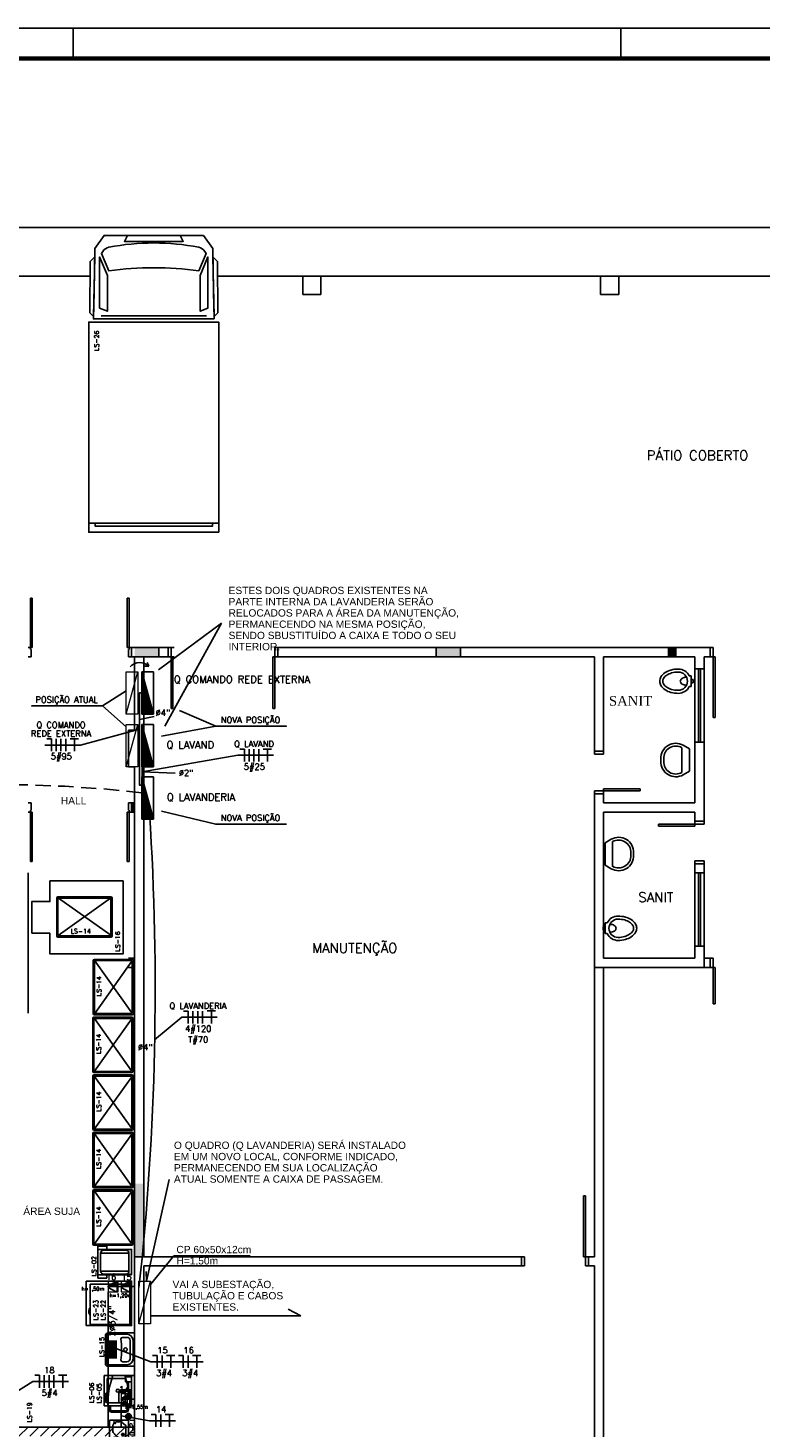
# Model space of a CAD drawing. Extents: x -21.9 to 51.8, y -25 to 17.
# Tile 50 of 53: x 15.1 to 27.1, y -6 to 17. Entities that reach past the tile are written whole.
import ezdxf
from ezdxf.enums import TextEntityAlignment as Align

# ---------------------------------------------------------------- set-up
doc = ezdxf.new("R2010")
doc.units = 0
doc.header["$MEASUREMENT"] = 0
doc.linetypes.add('HIDDEN', pattern=[0.375, 0.25, -0.125])
for name, color, linetype in [('CIRCUITOS', 2, 'Continuous'), ('ELETROCALHA', 150, 'Continuous'), ('ILUMINACAO', 1, 'Continuous'), ('LINHA', 40, 'Continuous'), ('PAREDES', 8, 'Continuous'), ('PRANCHA', 8, 'Continuous'), ('QUADRO_DE_CIRCUITOS', 1, 'Continuous'), ('QUADROS DE CARGA', 7, 'Continuous'), ('TOMADAS_ENERGIA', 1, 'Continuous'), ('TUB_ELETRICA', 5, 'Continuous'), ('TXT-AMB', 4, 'Continuous')]:
    doc.layers.add(name, color=color, linetype=linetype)
doc.styles.add('20--4-0', font='romans.shx', dxfattribs={"height": 0.08})
doc.styles.add('50-30', font='romans.shx', dxfattribs={"height": 0.16})
doc.styles.add('ARIAL', font='arial.ttf')
doc.styles.add('ROMANS', font='romans')
doc.styles.add('Texto Ambiente 1-50', font='arial.ttf', dxfattribs={"height": 0.12})

# ---------------------------------------------------------------- blocks, each defined once
blk = doc.blocks.new('1-50 A0 FGR')
at = {"layer": 'PRANCHA'}
for p, q in [((3692.67, 59.449), (3632.52, 59.449)), ((3656.704, 58.949), (3656.704, 59.449)), ((3665.695, 58.949), (3665.695, 59.449))]:
    blk.add_line(p, q, dxfattribs=at)
at = {"layer": 'PRANCHA', "const_width": 0.075}
blk.add_lwpolyline([(3633.77, 58.949), (3633.77, 17.949), (3692.17, 17.949), (3692.17, 58.949), (3633.77, 58.949)], dxfattribs=at)
blk = doc.blocks.new('PORTA 1.60X2.10 DUPLA')
at = {"layer": 'PAREDES'}
for p, q in [((-103.693, 43.276), (-103.643, 43.276)), ((-103.643, 43.276), (-103.643, 43.156)), ((-102.043, 43.276), (-102.043, 43.156)), ((-101.993, 43.276), (-102.043, 43.276)), ((-103.653, 43.126), (-103.693, 43.126)), ((-103.643, 43.156), (-103.653, 43.156)), ((-103.653, 43.156), (-103.653, 43.126)), ((-103.623, 43.126), (-103.653, 43.126)), ((-103.653, 43.126), (-103.653, 42.316)), ((-103.623, 42.316), (-103.623, 43.126)), ((-102.033, 43.126), (-102.063, 43.126)), ((-102.063, 43.126), (-102.063, 42.316)), ((-102.043, 43.156), (-102.033, 43.156)), ((-102.033, 43.156), (-102.033, 43.126)), ((-102.033, 42.316), (-102.033, 43.126)), ((-102.033, 43.126), (-101.993, 43.126)), ((-103.653, 42.316), (-103.623, 42.316)), ((-102.063, 42.316), (-102.033, 42.316))]:
    blk.add_line(p, q, dxfattribs=at)
blk = doc.blocks.new('LS-16')
for p, q in [((-150.99, 51.996), (-150.99, 51.996)), ((-152.078, 51.785), (-152.078, 51.165)), ((-151.188, 51.805), (-152.058, 51.805)), ((-152.058, 51.765), (-152.058, 51.185)), ((-151.198, 51.783), (-152.053, 51.172)), ((-151.192, 51.174), (-152.047, 51.783)), ((-151.208, 51.785), (-152.038, 51.785)), ((-151.188, 51.185), (-151.188, 51.765)), ((-151.168, 51.165), (-151.168, 51.785)), ((-152.058, 51.145), (-151.188, 51.145)), ((-152.038, 51.165), (-151.208, 51.165))]:
    blk.add_line(p, q)
blk.add_lwpolyline([(-152.489, 51.207), (-152.489, 51.727), (-152.19, 51.727), (-152.19, 52.067), (-150.99, 52.067), (-150.99, 50.867), (-152.19, 50.867), (-152.19, 51.207), (-152.489, 51.207)])
for centre, start, end in [((-152.058, 51.785), 90, 180), ((-152.038, 51.765), 90, 180), ((-151.208, 51.765), 0, 90), ((-151.188, 51.785), 0, 90), ((-152.058, 51.165), 180, 270), ((-152.038, 51.185), 180, 270), ((-151.208, 51.185), 270, 0), ((-151.188, 51.165), 270, 0)]:
    blk.add_arc(centre, 0.02, start, end)
at = {"style": '20--4-0'}
blk.add_text('LS-14', height=0.075, dxfattribs=at).set_placement((-151.85, 51.205))
at = {"style": '20--4-0', "text_generation_flag": 6}
blk.add_text('LS-16', height=0.075, rotation=270, dxfattribs=at).set_placement((-151.04, 50.907))
blk = doc.blocks.new('LS-14')
for p, q in [((-152.192, 49.622), (-152.192, 48.752)), ((-151.552, 49.642), (-152.172, 49.642)), ((-152.172, 49.602), (-152.172, 48.772)), ((-151.555, 48.762), (-152.165, 49.617)), ((-152.164, 48.756), (-151.554, 49.611)), ((-151.572, 49.622), (-152.152, 49.622)), ((-151.552, 48.772), (-151.552, 49.602)), ((-151.532, 48.752), (-151.532, 49.622)), ((-152.172, 48.732), (-151.552, 48.732)), ((-152.152, 48.752), (-151.572, 48.752))]:
    blk.add_line(p, q)
for centre, start, end in [((-152.172, 49.622), 90, 180), ((-152.152, 49.602), 90, 180), ((-151.572, 49.602), 0, 90), ((-151.552, 49.622), 0, 90), ((-152.172, 48.752), 180, 270), ((-152.152, 48.772), 180, 270), ((-151.572, 48.772), 270, 0), ((-151.552, 48.752), 270, 0)]:
    blk.add_arc(centre, 0.02, start, end)
at = {"style": '20--4-0'}
blk.add_text('LS-14', height=0.075, rotation=90, dxfattribs=at).set_placement((-152.058, 49.038))
blk = doc.blocks.new('LS-02')
for p, q in [((-153.943, 52.64), (-153.943, 52.59)), ((-153.798, 52.64), (-153.943, 52.64)), ((-153.798, 52.59), (-153.798, 52.64)), ((-153.9, 52.232), (-153.9, 52.527)), ((-153.9, 52.527), (-153.432, 52.527)), ((-153.85, 52.577), (-153.482, 52.577)), ((-153.432, 52.232), (-153.432, 52.527)), ((-153.9, 52.232), (-153.432, 52.232)), ((-153.85, 52.182), (-153.482, 52.182)), ((-153.943, 52.119), (-153.943, 52.17)), ((-153.798, 52.119), (-153.943, 52.119)), ((-153.798, 52.17), (-153.798, 52.119))]:
    blk.add_line(p, q)
blk.add_lwpolyline([(-153.39, 52.17), (-153.943, 52.17), (-153.943, 52.59), (-153.39, 52.59)], close=True)
for centre, start, end in [((-153.85, 52.527), 90, 180), ((-153.482, 52.527), 0, 90), ((-153.85, 52.232), 180, 270), ((-153.482, 52.232), 270, 0)]:
    blk.add_arc(centre, 0.05, start, end)
at = {"style": '20--4-0'}
blk.add_text('LS-02', height=0.075, rotation=90, dxfattribs=at).set_placement((-153.969, 52.147))
blk = doc.blocks.new('LS-05 06')
for p, q in [((-156.706, 51.083), (-156.706, 50.583)), ((-156.706, 51.083), (-156.206, 51.083)), ((-156.656, 51.033), (-156.356, 51.033)), ((-156.656, 51.033), (-156.656, 50.633)), ((-156.55, 51.083), (-156.382, 51.083)), ((-156.356, 51.063), (-156.356, 50.977)), ((-156.356, 51.063), (-156.256, 51.063)), ((-156.256, 51.083), (-156.256, 50.583)), ((-156.206, 51.083), (-156.206, 50.583)), ((-156.463, 50.802), (-156.36, 50.802)), ((-156.463, 50.637), (-156.463, 50.802)), ((-156.256, 50.848), (-156.425, 50.848)), ((-156.256, 50.818), (-156.425, 50.818)), ((-156.36, 50.802), (-156.36, 50.637)), ((-156.356, 50.977), (-156.256, 50.977)), ((-156.306, 50.977), (-156.306, 50.848)), ((-156.306, 50.818), (-156.306, 50.717)), ((-156.706, 50.583), (-156.206, 50.583)), ((-156.646, 50.795), (-156.676, 50.795)), ((-156.676, 50.795), (-156.676, 50.638)), ((-156.646, 50.638), (-156.676, 50.638)), ((-156.656, 50.633), (-156.328, 50.633)), ((-156.646, 50.795), (-156.646, 50.638)), ((-156.626, 50.583), (-156.306, 50.583)), ((-156.623, 50.583), (-156.623, 50.523)), ((-156.603, 50.583), (-156.603, 50.523)), ((-156.36, 50.637), (-156.463, 50.637)), ((-156.328, 50.717), (-156.256, 50.717)), ((-156.328, 50.603), (-156.328, 50.717)), ((-156.328, 50.603), (-156.256, 50.603)), ((-156.328, 50.583), (-156.328, 50.523)), ((-156.308, 50.583), (-156.308, 50.523)), ((-156.286, 50.795), (-156.256, 50.795)), ((-156.286, 50.795), (-156.286, 50.638)), ((-156.286, 50.638), (-156.256, 50.638)), ((-156.256, 50.795), (-156.256, 50.638)), ((-156.583, 50.503), (-156.348, 50.503)), ((-156.583, 50.483), (-156.348, 50.483))]:
    blk.add_line(p, q)
blk.add_circle((-156.481, 50.833), 0.0256)
for centre, radius, start, end in [((-155.225, 50.606), 1.421, 161.1477, 180.1263), ((-156.55, 51.063), 0.02, 90, 173.7253), ((-156.382, 51.063), 0.02, 6.2747, 90), ((-157.706, 50.606), 1.421, 359.8737, 18.8523), ((-156.425, 50.833), 0.015, 90, 270), ((-156.626, 50.603), 0.02, 180.1103, 270), ((-156.306, 50.603), 0.02, 270, 359.8897), ((-156.583, 50.523), 0.04, 180, 270), ((-156.583, 50.523), 0.02, 180, 270), ((-156.348, 50.523), 0.02, 270, 360), ((-156.348, 50.523), 0.04, 270, 360)]:
    blk.add_arc(centre, radius, start, end)
at = {"style": '20--4-0', "text_generation_flag": 6}
for s, p in [('LS-06', (-156.874, 50.634)), ('LS-05', (-156.749, 50.626))]:
    blk.add_text(s, height=0.075, rotation=270, dxfattribs=at).set_placement(p)
blk = doc.blocks.new('LS-22 23')
for p, q in [((-151.962, 49.184, 0.09), (-151.962, 49.185, 0.09)), ((-151.962, 49.185, 0.09), (-151.961, 49.185, 0.09)), ((-151.962, 49.136, 0.09), (-151.962, 49.184, 0.09)), ((-151.962, 49.136, 0.09), (-151.961, 49.135, 0.09)), ((-151.962, 49.136, 0.09), (-151.962, 49.136, 0.09)), ((-151.961, 49.135, 0.09), (-151.962, 49.136, 0.09)), ((-151.962, 49.136, 0.09), (-151.962, 49.136, 0.09)), ((-151.961, 49.185, 0.09), (-151.96, 49.185, -0.706)), ((-151.961, 49.135, 0.09), (-151.96, 49.135, -0.706)), ((-151.915, 49.007, -0.178), (-151.914, 49.006, -0.178)), ((-151.914, 49.006, -0.178), (-151.895, 48.965, -0.09)), ((-151.903, 49.075, -0.178), (-151.911, 49.073)), ((-151.895, 49.075), (-151.903, 49.075, -0.178)), ((-151.897, 48.911, 0.796), (-151.897, 48.912, 0.796)), ((-151.897, 48.912, 0.796), (-151.896, 48.912, 0.796)), ((-151.897, 48.863, 0.796), (-151.897, 48.911, 0.796)), ((-151.897, 48.863, 0.796), (-151.897, 48.862, 0.796)), ((-151.897, 48.862, 0.796), (-151.897, 48.863, 0.796)), ((-151.897, 48.862, 0.796), (-151.896, 48.862, 0.796)), ((-151.896, 48.862, 0.796), (-151.897, 48.862, 0.796)), ((-151.896, 48.912, 0.796), (-151.895, 48.912)), ((-151.896, 48.862, 0.796), (-151.895, 48.862))]:
    blk.add_line(p, q)
for points in [[(-151.96, 49.525), (-151.96, 48.795), (-151.215, 48.795), (-151.215, 49.525)], [(-151.895, 49.475), (-151.895, 48.815), (-151.245, 48.815), (-151.245, 49.475)]]:
    blk.add_lwpolyline(points, close=True)
blk.add_arc((-151.604, 49.025, -0.178), 0.311, 171.1971, 183.439)
at = {"style": '20--4-0', "text_generation_flag": 6}
for s, p in [('LS-23', (-151.762, 48.883)), ('LS-22', (-151.642, 48.883))]:
    blk.add_text(s, height=0.075, rotation=270, dxfattribs=at).set_placement(p)
blk = doc.blocks.new('LS-15')
for p, q in [((-155.881, 49.229), (-156.311, 49.229)), ((-156.006, 49.204), (-156.311, 49.204)), ((-155.881, 48.679), (-155.881, 49.229)), ((-156.361, 49.179), (-156.361, 48.729)), ((-156.336, 49.179), (-156.336, 48.729)), ((-156.301, 48.806), (-156.301, 49.102)), ((-156.281, 48.806), (-156.281, 49.102)), ((-156.261, 48.806), (-156.261, 49.102)), ((-156.241, 48.806), (-156.241, 49.102)), ((-156.221, 48.806), (-156.221, 49.102)), ((-156.201, 48.806), (-156.201, 49.102)), ((-156.181, 48.806), (-156.181, 49.102)), ((-156.006, 49.154), (-156.081, 49.154)), ((-155.956, 48.804), (-155.956, 49.104)), ((-155.906, 48.804), (-155.906, 49.104)), ((-156.006, 48.754), (-156.081, 48.754)), ((-156.006, 48.704), (-156.311, 48.704)), ((-155.881, 48.679), (-156.311, 48.679))]:
    blk.add_line(p, q)
blk.add_circle((-156.031, 48.954), 0.0293)
for centre, radius, start, end in [((-156.311, 49.179), 0.05, 90, 180), ((-156.311, 49.179), 0.025, 90, 180), ((-156.006, 49.104), 0.1, 0, 90), ((-156.081, 49.129), 0.025, 90, 180), ((-157.622, 48.954), 1.526, 353.4151, 6.5849), ((-156.006, 49.104), 0.05, 0, 90), ((-156.081, 48.779), 0.025, 180, 270), ((-156.006, 48.804), 0.05, 270, 0), ((-156.006, 48.804), 0.1, 270, 0), ((-156.311, 48.729), 0.05, 180, 270), ((-156.311, 48.729), 0.025, 180, 270)]:
    blk.add_arc(centre, radius, start, end)
at = {"style": '20--4-0'}
blk.add_text('LS-15', height=0.075, rotation=90, dxfattribs=at).set_placement((-156.38, 48.83))
blk = doc.blocks.new('LS-04')
for p, q in [((-158.796, 59.815), (-158.794, 59.817)), ((-158.796, 59.815), (-158.776, 59.806)), ((-158.794, 59.817), (-158.775, 59.807)), ((-158.786, 59.813), (-158.783, 59.819)), ((-158.778, 59.816), (-158.783, 59.819)), ((-158.782, 59.811), (-158.778, 59.816)), ((-158.775, 59.807), (-158.776, 59.806)), ((-158.557, 59.835), (-158.56, 59.832)), ((-158.54, 59.811), (-158.56, 59.832)), ((-158.535, 59.813), (-158.557, 59.835))]:
    blk.add_line(p, q)
blk.add_lwpolyline([(-158.815, 59.734), (-158.51, 59.734, 0.414214), (-158.505, 59.739), (-158.505, 60.039, 0.414214), (-158.51, 60.044), (-158.815, 60.044, 0.414214), (-158.82, 60.039), (-158.82, 59.739, 0.414214)], format="xyb", close=True)
for points in [[(-158.753, 59.959), (-158.751, 59.962), (-158.761, 59.968), (-158.763, 59.964)], [(-158.751, 59.945), (-158.753, 59.948), (-158.763, 59.942), (-158.761, 59.939)], [(-158.742, 59.967), (-158.738, 59.967), (-158.738, 59.979), (-158.742, 59.979)], [(-158.738, 59.939), (-158.742, 59.939), (-158.742, 59.928), (-158.738, 59.928)], [(-158.729, 59.962), (-158.727, 59.958), (-158.717, 59.964), (-158.719, 59.968)], [(-158.727, 59.948), (-158.729, 59.944), (-158.719, 59.938), (-158.717, 59.942)]]:
    blk.add_lwpolyline(points, close=True)
for centre, radius in [((-158.442, 60.044), 0.05), ((-158.442, 60.044), 0.03), ((-158.442, 60.044), 0.01), ((-158.789, 59.806), 0.00507), ((-158.74, 59.953), 0.0119), ((-158.74, 59.953), 0.00362), ((-158.535, 59.807), 0.00676)]:
    blk.add_circle(centre, radius)
blk.add_spline([(-158.779, 59.996), (-158.693, 60.001), (-158.663, 59.999), (-158.578, 59.988), (-158.562, 59.961), (-158.528, 59.927), (-158.527, 59.896), (-158.529, 59.846), (-158.549, 59.809), (-158.592, 59.787), (-158.616, 59.783), (-158.642, 59.785), (-158.69, 59.786), (-158.736, 59.822), (-158.768, 59.845), (-158.79, 59.897), (-158.792, 59.932), (-158.791, 59.964), (-158.78, 59.993), (-158.779, 59.996)], degree=3)
at = {"style": '20--4-0'}
blk.add_text('LS-04', height=0.075, rotation=180, dxfattribs=at).set_placement((-158.492, 60.141))
blk = doc.blocks.new('LS- 19')
at = {"style": '20--4-0'}
blk.add_text('LS-19', height=0.0745, rotation=90, dxfattribs=at).set_placement((-130.726, 57.306))
blk = doc.blocks.new('ENTORNO')
at = {"layer": 'PAREDES'}
for points in [[(115.109, -4.259), (115.109, -4.409), (115.509, -4.409), (115.509, -4.259)], [(119.059, -4.409), (119.059, -4.259), (118.909, -4.259), (118.909, -4.409)]]:
    blk.add_hatch(color=256, dxfattribs=at).paths.add_polyline_path(points)
for p, q in [((93.359, 2.641), (132.809, 2.641)), ((108.029, 1.841), (109.428, 1.841)), ((111.52, 1.841), (132.759, 1.841)), ((112.919, 1.841), (113.219, 1.841)), ((112.919, 1.841), (112.919, 1.541)), ((113.219, 1.841), (113.219, 1.541)), ((117.809, 1.841), (118.109, 1.841)), ((117.809, 1.841), (117.809, 1.541)), ((118.109, 1.841), (118.109, 1.541)), ((112.919, 1.541), (113.219, 1.541)), ((117.809, 1.541), (118.109, 1.541)), ((109.61, 1.189), (111.338, 1.189)), ((110.709, -4.409), (110.709, -4.259)), ((110.709, -4.259), (110.759, -4.259)), ((110.759, -4.409), (110.759, -4.259)), ((112.459, -4.409), (112.459, -4.259)), ((112.509, -4.259), (112.459, -4.259)), ((112.509, -4.259), (119.609, -4.259)), ((112.509, -4.409), (112.509, -4.259)), ((115.109, -4.409), (115.109, -4.259)), ((115.509, -4.409), (115.509, -4.259)), ((119.609, -4.409), (119.609, -4.259)), ((119.609, -4.259), (119.659, -4.259)), ((119.659, -4.409), (119.659, -4.259)), ((110.709, -4.409), (110.759, -4.409)), ((110.759, -4.409), (110.789, -4.409)), ((110.759, -4.409), (110.759, -5.259)), ((110.789, -4.409), (110.789, -5.259)), ((112.429, -4.41), (112.459, -4.41)), ((112.429, -4.41), (112.429, -5.26)), ((112.509, -4.409), (112.459, -4.409)), ((112.459, -4.41), (112.459, -5.26)), ((112.509, -4.409), (117.709, -4.409)), ((114.527, -4.409), (114.677, -4.409)), ((117.709, -5.959), (117.709, -4.409)), ((117.859, -5.959), (117.859, -4.409)), ((117.859, -4.409), (119.359, -4.409)), ((119.359, -4.609), (119.359, -4.409)), ((119.509, -4.609), (119.509, -4.409)), ((119.509, -4.409), (119.609, -4.409)), ((119.609, -4.409), (119.659, -4.409)), ((119.659, -4.409), (119.659, -5.409)), ((119.659, -4.409), (119.689, -4.409)), ((119.689, -4.409), (119.689, -5.409)), ((119.265, -4.723), (119.295, -4.723)), ((119.295, -4.898), (119.295, -4.723)), ((119.295, -4.785), (119.33, -4.785)), ((119.33, -4.835), (119.33, -4.785)), ((119.359, -4.609), (119.359, -5.809)), ((119.359, -4.609), (119.509, -4.609)), ((119.419, -4.609), (119.419, -5.809)), ((119.449, -4.609), (119.449, -5.809)), ((119.509, -4.609), (119.509, -5.809)), ((119.265, -4.898), (119.295, -4.898)), ((119.295, -4.835), (119.33, -4.835)), ((110.759, -5.259), (110.789, -5.259)), ((112.429, -5.26), (112.459, -5.26)), ((119.659, -5.409), (119.689, -5.409)), ((117.709, -5.959), (117.709, -6.009)), ((117.709, -5.959), (117.859, -5.959)), ((117.859, -5.959), (117.859, -6.009)), ((119.144, -5.902), (119.144, -6.307)), ((119.268, -5.92), (119.167, -5.862)), ((119.268, -5.92), (119.268, -6.289)), ((119.359, -5.809), (119.509, -5.809)), ((119.359, -6.809), (119.359, -5.809)), ((119.509, -7.109), (119.509, -5.809)), ((117.859, -6.009), (117.709, -6.009)), ((118.8, -6.085), (118.8, -6.124)), ((118.846, -6.085), (118.846, -6.124)), ((119.268, -6.289), (119.167, -6.347)), ((117.709, -6.659), (117.709, -6.609)), ((117.859, -6.609), (117.709, -6.609)), ((117.709, -14.259), (117.709, -6.659)), ((117.709, -6.659), (117.859, -6.659)), ((117.859, -6.579), (118.459, -6.579)), ((117.859, -6.609), (117.859, -6.579)), ((117.859, -6.579), (117.859, -6.579)), ((117.859, -6.609), (118.459, -6.609)), ((117.859, -6.659), (117.859, -6.609)), ((117.859, -6.809), (117.859, -6.659)), ((118.459, -6.609), (118.459, -6.579)), ((117.859, -6.809), (119.359, -6.809)), ((118.909, -6.809), (119.359, -6.809)), ((117.859, -9.359), (117.859, -6.959)), ((117.859, -6.959), (119.359, -6.959)), ((119.359, -7.109), (119.359, -6.959)), ((119.359, -7.109), (119.509, -7.109)), ((119.359, -7.109), (119.359, -7.159)), ((119.509, -7.109), (119.509, -7.159)), ((118.759, -7.159), (118.759, -7.189)), ((119.359, -7.159), (118.759, -7.159)), ((119.359, -7.189), (118.759, -7.189)), ((119.359, -7.159), (119.509, -7.159)), ((119.359, -7.159), (119.359, -7.189)), ((119.359, -7.189), (119.359, -7.189)), ((117.883, -7.463), (117.984, -7.405)), ((117.883, -7.831), (117.883, -7.463)), ((118.007, -7.85), (118.007, -7.444)), ((118.304, -7.666), (118.304, -7.628)), ((118.35, -7.666), (118.35, -7.628)), ((119.359, -7.759), (119.509, -7.759)), ((119.359, -7.809), (119.359, -7.759)), ((119.359, -7.809), (119.509, -7.809)), ((119.359, -7.959), (119.359, -7.809)), ((119.509, -7.809), (119.509, -7.759)), ((119.509, -7.959), (119.509, -7.809)), ((117.883, -7.831), (117.984, -7.889)), ((119.359, -9.159), (119.359, -7.959)), ((119.359, -7.959), (119.509, -7.959)), ((119.419, -9.159), (119.419, -7.959)), ((119.449, -7.959), (119.449, -9.159)), ((119.509, -7.959), (119.509, -9.159)), ((117.887, -8.842), (117.852, -8.842)), ((117.852, -8.842), (117.852, -8.892)), ((117.887, -8.892), (117.852, -8.892)), ((117.887, -8.78), (117.887, -8.954)), ((117.917, -8.78), (117.887, -8.78)), ((117.917, -8.954), (117.887, -8.954)), ((119.359, -9.159), (119.509, -9.159)), ((119.359, -9.359), (119.359, -9.159)), ((119.509, -9.509), (119.509, -9.159)), ((117.859, -9.359), (119.359, -9.359)), ((119.509, -9.359), (119.609, -9.359)), ((119.609, -9.509), (119.609, -9.359)), ((119.609, -9.359), (119.659, -9.359)), ((119.659, -9.509), (119.659, -9.359)), ((117.709, -9.509), (119.609, -9.509)), ((117.859, -23.259), (117.859, -9.509)), ((119.609, -9.509), (119.659, -9.509)), ((119.659, -9.509), (119.689, -9.509)), ((119.659, -9.509), (119.659, -10.109)), ((119.689, -9.509), (119.689, -10.109)), ((119.659, -10.109), (119.689, -10.109)), ((117.529, -14.259), (117.529, -13.26)), ((117.529, -13.26), (117.559, -13.26)), ((117.559, -14.259), (117.559, -13.26)), ((110.159, -14.259), (116.509, -14.259)), ((110.309, -14.409), (116.509, -14.409)), ((116.509, -14.409), (116.509, -14.259)), ((116.559, -14.259), (116.509, -14.259)), ((116.559, -14.409), (116.509, -14.409)), ((116.559, -14.409), (116.559, -14.259)), ((117.609, -14.259), (117.529, -14.259)), ((117.559, -14.409), (117.559, -14.259)), ((117.609, -14.409), (117.559, -14.409)), ((117.609, -14.259), (117.709, -14.259)), ((117.609, -14.259), (117.709, -14.259)), ((117.609, -14.409), (117.609, -14.259)), ((117.609, -14.409), (117.709, -14.409)), ((117.709, -23.259), (117.709, -14.409))]:
    blk.add_line(p, q, dxfattribs=at)
for points in [[(111.465, 1.138), (111.455, 1.585), (111.441, 2.292), (111.441, 2.296), (111.289, 2.51), (110.906, 2.51), (110.957, 2.41), (109.991, 2.41), (110.042, 2.51), (109.659, 2.51), (109.507, 2.296), (109.507, 2.292), (109.493, 1.585), (109.483, 1.138)], [(110.957, 2.41), (110.906, 2.51), (110.474, 2.51), (110.042, 2.51), (109.991, 2.41)], [(109.424, 1.236), (109.43, 2.081), (109.504, 2.155), (109.484, 1.176)], [(109.712, 1.265), (109.712, 1.851), (109.585, 2.156), (109.585, 1.316)], [(109.585, 2.156), (109.712, 1.851), (109.712, 1.265), (109.585, 1.316)], [(111.363, 1.316), (111.363, 2.156), (111.236, 1.851), (111.236, 1.265)], [(111.363, 2.156), (111.363, 1.316), (111.236, 1.265), (111.236, 1.851)], [(111.524, 1.236), (111.518, 2.081), (111.444, 2.155), (111.464, 1.176)], [(111.541, -2.213), (111.541, 1.087), (109.407, 1.087), (109.407, -2.213)], [(111.541, -2.365), (111.541, -2.213), (111.49, -2.213), (111.439, -2.213), (111.439, -2.263), (109.509, -2.263), (109.509, -2.213), (109.458, -2.213), (109.407, -2.213), (109.407, -2.365)]]:
    blk.add_lwpolyline(points, close=True, dxfattribs=at)
for points in [[(111.211, 1.927), (111.333, 2.213), (111.312, 2.247, 0.206787), (111.212, 2.315, 0.094486), (109.736, 2.315, 0.206787), (109.636, 2.247), (109.615, 2.213), (109.737, 1.927, -0.068966)], [(109.736, 2.315, -0.094486), (111.212, 2.315, -0.206787), (111.312, 2.247), (111.333, 2.213), (111.211, 1.927, 0.068966), (109.737, 1.927), (109.615, 2.213), (109.636, 2.247, -0.206787)]]:
    blk.add_lwpolyline(points, format="xyb", close=True, dxfattribs=at)
for points in [[(119.085, -4.61, 0.066402), (118.963, -4.627, 0.078959), (118.869, -4.669, 0.107161), (118.8, -4.739, 0.141785), (118.78, -4.81, 0.141785), (118.8, -4.882, 0.107161), (118.869, -4.952, 0.078959), (118.963, -4.994, 0.066402), (119.085, -5.01, 0.066402)], [(119.085, -4.66, 0.066402), (118.976, -4.675, 0.078959), (118.896, -4.711, 0.107161), (118.843, -4.765, 0.141785), (118.83, -4.81, 0.141785), (118.843, -4.855, 0.107161), (118.896, -4.91, 0.078959), (118.976, -4.946, 0.066402), (119.085, -4.96, 0.066402)], [(119.22, -4.745, 0.064559), (119.179, -4.75, 0.077436), (119.147, -4.764, 0.107172), (119.124, -4.787, 0.145191), (119.117, -4.81, 0.145191), (119.124, -4.834, 0.107172), (119.147, -4.857, 0.077436), (119.179, -4.871, 0.064559), (119.22, -4.876, 0.064559)], [(118.097, -9.067, 0.066402), (118.218, -9.05, 0.078959), (118.312, -9.008, 0.107161), (118.381, -8.938, 0.141785), (118.402, -8.867, 0.141785), (118.381, -8.795, 0.107161), (118.312, -8.725, 0.078959), (118.218, -8.683, 0.066402), (118.097, -8.667, 0.066402)], [(118.097, -9.017, 0.066402), (118.205, -9.002, 0.078959), (118.285, -8.966, 0.107161), (118.339, -8.912, 0.141785), (118.352, -8.867, 0.141785), (118.339, -8.822, 0.107161), (118.285, -8.767, 0.078959), (118.205, -8.731, 0.066402), (118.097, -8.717, 0.066402)], [(117.962, -8.932, 0.064559), (118.003, -8.927, 0.077436), (118.034, -8.913, 0.107172), (118.057, -8.89, 0.145191), (118.064, -8.867, 0.145191), (118.057, -8.843, 0.107172), (118.034, -8.82, 0.077436), (118.003, -8.807, 0.064559), (117.962, -8.801, 0.064559)]]:
    blk.add_lwpolyline(points, format="xyb", dxfattribs=at)
for centre, radius, start, end in [((119.085, -4.81), 0.2, 25.8419, 90), ((119.085, -4.81), 0.15, 270, 90), ((119.085, -4.81), 0.2, 270, 334.1581), ((119.044, -6.073), 0.244, 59.7586, 182.8364), ((119.044, -6.073), 0.198, 59.7586, 182.8364), ((119.044, -6.136), 0.244, 177.1636, 300.2414), ((119.044, -6.136), 0.198, 177.1636, 300.2414), ((118.107, -7.616), 0.244, 357.1636, 120.2414), ((118.107, -7.616), 0.198, 357.1636, 120.2414), ((118.107, -7.678), 0.244, 239.7586, 2.8364), ((118.107, -7.678), 0.198, 239.7586, 2.8364), ((118.097, -8.867), 0.2, 90, 154.1581), ((118.097, -8.867), 0.15, 90, 270), ((118.097, -8.867), 0.2, 205.8419, 270)]:
    blk.add_arc(centre, radius, start, end, dxfattribs=at)
at = {"layer": 'PAREDES', "style": '20--4-0', "text_generation_flag": 6}
blk.add_text('LS-26', height=0.075, rotation=270, dxfattribs=at).set_placement((109.573, 0.614))
at = {"layer": 'PAREDES', "style": '50-30'}
for s, p in [('PÁTIO COBERTO', (118.568, -1.182)), ('SANIT', (118.428, -8.437)), ('MANUTENÇÃO', (113.073, -9.27))]:
    blk.add_text(s, height=0.16, dxfattribs=at).set_placement(p)
at = {"layer": 'PAREDES', "insert": (117.946, -5.053), "char_height": 0.16, "attachment_point": 1, "style": '50-30'}
blk.add_mtext('\\fTimes New Roman|b0|i0|c0|p18;SANIT', dxfattribs=at)
blk = doc.blocks.new('Apwr_temed02')
for p, q in [((-1.62, 1.95), (-0.35, 4.14)), ((-1.3, 1.32), (1.28, 1.32)), ((0, 1.32), (0, 4.36)), ((0, 0), (0, 1.32)), ((0.35, 4.14), (1.63, 1.92))]:
    blk.add_line(p, q)
for centre, start, end in [((-1.3, 1.71), 143.1332, 270.777), ((0, 3.97), 26.0479, 153.9521), ((1.3, 1.71), 267.1811, 32.5689)]:
    blk.add_arc(centre, 0.393, start, end)
at = {"linetype": 'Continuous'}
for points in [[(0, 4.36), (1.63, 1.92), (0.21, 4.3)], [(1.63, 1.92), (0, 4.36), (1.69, 1.72)], [(0, 1.32), (1.69, 1.72), (0, 4.36)], [(1.69, 1.72), (0, 1.32), (1.64, 1.52)], [(1.28, 1.32), (1.64, 1.52), (0, 1.32)], [(0.35, 4.14), (0.21, 4.3), (1.63, 1.92)], [(1.64, 1.52), (1.28, 1.32), (1.49, 1.37)]]:
    blk.add_solid(points, dxfattribs=at)
at = {"style": 'ROMANS', "flags": 8}
for tag, p in [('020', (-4.96, 2.19)), ('001', (3.39, 2.17))]:
    blk.add_attdef(tag, text='', height=1.6, dxfattribs=at).set_placement(p, align=Align.MIDDLE_CENTER)
blk = doc.blocks.new('*X10')
at = {"color": 0, "linetype": 'Continuous'}
for p, q in [((0.12, 0), (0.12, 2.97)), ((0.25, 0), (0.25, 2.93)), ((0.37, 0), (0.37, 2.9)), ((0.5, 0), (0.5, 2.86)), ((0.62, 0), (0.62, 2.83)), ((0.75, 0), (0.75, 2.8)), ((0.87, 0), (0.87, 2.76)), ((1, 0), (1, 2.73)), ((1.12, 0), (1.12, 2.69)), ((1.25, 0), (1.25, 2.66)), ((1.38, 0), (1.38, 2.62)), ((1.5, 0), (1.5, 2.59)), ((1.62, 0), (1.62, 2.56)), ((1.75, 0), (1.75, 2.52)), ((1.88, 0), (1.88, 2.49)), ((2, 0), (2, 2.45)), ((2.12, 0), (2.12, 2.42)), ((2.25, 0), (2.25, 2.39)), ((2.38, 0), (2.38, 2.35)), ((2.5, 0), (2.5, 2.32)), ((2.62, 0), (2.62, 2.28)), ((2.75, 0), (2.75, 2.25)), ((2.88, 0), (2.88, 2.22)), ((3, 0), (3, 2.18)), ((3.12, 0), (3.12, 2.15)), ((3.25, 0), (3.25, 2.11)), ((3.37, 0), (3.37, 2.08)), ((3.5, 0), (3.5, 2.05)), ((3.62, 0), (3.62, 2.01)), ((3.75, 0), (3.75, 1.98)), ((3.87, 0), (3.87, 1.94)), ((4, 0), (4, 1.91)), ((4.12, 0), (4.12, 1.88)), ((4.25, 0), (4.25, 1.84)), ((4.37, 0), (4.37, 1.81)), ((4.5, 0), (4.5, 1.77)), ((4.62, 0), (4.62, 1.74)), ((4.75, 0), (4.75, 1.7)), ((4.87, 0), (4.87, 1.67)), ((5, 0), (5, 1.64)), ((5.12, 0), (5.12, 1.6)), ((5.25, 0), (5.25, 1.57)), ((5.37, 0), (5.37, 1.53)), ((5.5, 0), (5.5, 1.5)), ((5.62, 0), (5.62, 1.47)), ((5.75, 0), (5.75, 1.43)), ((5.87, 0), (5.87, 1.4)), ((6, 0), (6, 1.36)), ((6.12, 0), (6.12, 1.33)), ((6.25, 0), (6.25, 1.3)), ((6.37, 0), (6.37, 1.26)), ((6.5, 0), (6.5, 1.23)), ((6.62, 0), (6.62, 1.19)), ((6.75, 0), (6.75, 1.16)), ((6.87, 0), (6.87, 1.12)), ((7, 0), (7, 1.09)), ((7.12, 0), (7.12, 1.06)), ((7.25, 0), (7.25, 1.02)), ((7.37, 0), (7.37, 0.99)), ((7.5, 0), (7.5, 0.95)), ((7.62, 0), (7.62, 0.92)), ((7.75, 0), (7.75, 0.89)), ((7.87, 0), (7.87, 0.85)), ((8, 0), (8, 0.82)), ((8.12, 0), (8.12, 0.78)), ((8.25, 0), (8.25, 0.75)), ((8.37, 0), (8.37, 0.72)), ((8.5, 0), (8.5, 0.68)), ((8.62, 0), (8.62, 0.65)), ((8.75, 0), (8.75, 0.61)), ((8.87, 0), (8.87, 0.58)), ((9, 0), (9, 0.55)), ((9.12, 0), (9.12, 0.51)), ((9.25, 0), (9.25, 0.48)), ((9.37, 0), (9.37, 0.44)), ((9.5, 0), (9.5, 0.41)), ((9.62, 0), (9.62, 0.37)), ((9.75, 0), (9.75, 0.34)), ((9.87, 0), (9.87, 0.31)), ((10, 0), (10, 0.27)), ((10.12, 0), (10.12, 0.24)), ((10.25, 0), (10.25, 0.2)), ((10.38, 0), (10.38, 0.17)), ((10.5, 0), (10.5, 0.14)), ((10.62, 0), (10.62, 0.1)), ((10.75, 0), (10.75, 0.07)), ((10.88, 0), (10.88, 0.03))]:
    blk.add_line(p, q, dxfattribs=at)
blk = doc.blocks.new('Apwr_qdc01')
at = {"linetype": 'Continuous'}
for p, q in [((5.47, 1.53), (-5.53, 1.53)), ((-5.53, 1.53), (-5.53, -1.47)), ((-5.53, 1.53), (5.47, -1.47)), ((5.47, -1.47), (5.47, 1.53)), ((-5.53, -1.47), (5.47, -1.47))]:
    blk.add_line(p, q, dxfattribs=at)
blk.add_blockref('*X10', (-5.53, -1.47), dxfattribs=at)
at = {"linetype": 'Continuous', "style": 'ROMANS', "flags": 8}
blk.add_attdef('002', text='', height=1.6, dxfattribs=at).set_placement((-0.27, 3.23), align=Align.MIDDLE_CENTER)
blk.add_attdef('020', text='', height=1.6, dxfattribs=at).set_placement((-0.03, -2.9), align=Align.MIDDLE_RIGHT)

msp = doc.modelspace()

# ---------------------------------------------------------------- hatches: boundary and pattern name
at = {"layer": 'ELETROCALHA'}
h = msp.add_hatch(dxfattribs=at)
h.set_pattern_fill('ANSI31', color=256, style=0)
h.set_pattern_definition([(45, (0.34918, 16.03201), (-0.08838835, 0.08838835), [])])
h.paths.add_polyline_path([(7.443, -5.985), (7.443, -6.135), (16.85, -6.135), (16.85, -5.985)])
at = {"layer": 'PAREDES', "lineweight": -3}
for points in [[(17.25, 6.663), (17.25, 6.813), (16.85, 6.813), (16.85, 6.663)], [(17, -1.987), (16.85, -1.987), (16.85, -3.187), (17, -3.187)]]:
    msp.add_hatch(color=256, dxfattribs=at).paths.add_polyline_path(points)
h = msp.add_hatch(dxfattribs=at)
h.set_pattern_fill('LINE', color=256, scale=0.005, angle=45)
h.set_pattern_definition([(45, (94.101412, -60.326143), (-0.0112253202, 0.0112253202), [])])
h.paths.add_polyline_path([(16.85, 4.263), (16.8, 4.263), (16.8, 4.113), (16.85, 4.113)])

# ---------------------------------------------------------------- linework, layer by layer
at = {"layer": 'CIRCUITOS'}
for p, q in [((15.484, 5.316), (15.407, 5.316)), ((15.484, 5.316), (15.484, 5.113)), ((15.561, 5.316), (15.561, 5.113)), ((15.64, 5.316), (15.64, 5.113)), ((15.719, 5.316), (15.719, 5.113)), ((15.791, 5.318), (15.928, 5.318)), ((15.863, 5.318), (15.863, 5.113)), ((18.653, 5.146), (18.576, 5.146)), ((18.653, 5.146), (18.653, 4.943)), ((18.73, 5.146), (18.73, 4.943)), ((18.809, 5.146), (18.809, 4.943)), ((18.888, 5.146), (18.888, 4.943)), ((18.961, 5.148), (19.097, 5.148)), ((19.032, 5.148), (19.032, 4.943)), ((17.731, 0.845), (17.654, 0.845)), ((17.731, 0.845), (17.731, 0.642)), ((17.808, 0.845), (17.808, 0.642)), ((17.887, 0.845), (17.887, 0.642)), ((17.966, 0.845), (17.966, 0.642)), ((18.039, 0.847), (18.176, 0.847)), ((18.11, 0.847), (18.11, 0.642)), ((17.222, -4.809), (17.145, -4.809)), ((17.222, -4.809), (17.222, -5.013)), ((17.301, -4.809), (17.301, -5.013)), ((17.374, -4.807), (17.51, -4.807)), ((17.445, -4.807), (17.445, -5.013)), ((17.65, -4.809), (17.573, -4.809)), ((17.65, -4.809), (17.65, -5.013)), ((17.729, -4.809), (17.729, -5.013)), ((17.802, -4.807), (17.938, -4.807)), ((17.873, -4.807), (17.873, -5.013)), ((15.291, -5.135), (15.214, -5.135)), ((15.291, -5.135), (15.291, -5.339)), ((15.368, -5.135), (15.368, -5.339)), ((15.447, -5.135), (15.447, -5.339)), ((15.526, -5.135), (15.526, -5.339)), ((15.599, -5.133), (15.735, -5.133)), ((15.67, -5.133), (15.67, -5.339)), ((17.2, -5.779), (17.123, -5.779)), ((17.2, -5.779), (17.2, -5.983)), ((17.279, -5.779), (17.279, -5.983)), ((17.352, -5.777), (17.488, -5.777)), ((17.423, -5.777), (17.423, -5.983))]:
    msp.add_line(p, q, dxfattribs=at)
at = {"layer": 'ELETROCALHA'}
msp.add_line((16.85, -5.985), (16.85, -6.135), dxfattribs=at)
msp.add_lwpolyline([(16.85, -5.985), (7.368, -5.985)], dxfattribs=at)
at = {"layer": 'LINHA'}
for p, q in [((17.241, 6.451), (18.278, 7.212)), ((18.278, 7.212), (17.346, 5.525)), ((17.084, 6.506), (17.014, 6.51)), ((17.084, 6.506), (17.056, 6.571)), ((17.171, 5.684), (16.928, 5.632)), ((15.96, 5.214), (16.928, 5.476)), ((15.96, 5.214), (15.375, 5.214)), ((18.544, 5.045), (16.975, 4.772)), ((19.129, 5.045), (18.544, 5.045)), ((17.518, 4.75), (16.975, 4.772)), ((17.623, 0.743), (17.179, 0.373)), ((18.207, 0.743), (17.623, 0.743)), ((17.42, -1.919), (17.048, -3.591)), ((17.494, -3.174), (17.111, -3.644)), ((18.745, -3.174), (17.494, -3.174)), ((17.048, -3.591), (17.04, -3.431)), ((17.117, -4.911), (16.414, -4.646)), ((17.545, -4.911), (17.117, -4.911)), ((17.973, -4.911), (17.545, -4.911)), ((15.182, -5.237), (14.222, -5.839)), ((15.767, -5.237), (15.182, -5.237)), ((17.095, -5.881), (16.632, -5.798)), ((17.523, -5.881), (17.095, -5.881))]:
    msp.add_line(p, q, dxfattribs=at)
for points in [[(16.714, 5.51), (16.322, 5.855), (15.161, 5.855), (16.322, 5.855), (16.714, 6.101)], [(17.294, 5.358), (18.182, 5.522), (19.343, 5.522), (18.182, 5.522), (17.588, 5.778)], [(17.294, 4.126), (18.182, 3.914), (19.343, 3.914)]]:
    msp.add_lwpolyline(points, dxfattribs=at)
msp.add_arc((16.933, 6.351), 0.216, 45.5808, 137.0746, dxfattribs=at)
at = {"layer": 'PAREDES', "lineweight": -3}
for p, q in [((16.8, 6.813), (16.8, 6.663)), ((16.8, 6.813), (17.5, 6.813)), ((17.25, 6.663), (17.25, 6.813)), ((16.8, 6.663), (17.5, 6.663)), ((16.85, 5.458), (16.85, 6.663)), ((17, -3.187), (17, 6.663)), ((16.75, 5.458), (16.85, 5.458)), ((16.75, 5.458), (16.75, 4.858)), ((16.75, 4.858), (16.85, 4.858)), ((16.85, 4.263), (16.85, 4.858)), ((16.8, 4.263), (16.8, 4.113)), ((16.85, 4.263), (16.8, 4.263)), ((16.85, -6.087), (16.85, 4.263)), ((16.8, 4.113), (16.85, 4.113)), ((15.1, 0.813), (15.1, 3.113)), ((16.75, 1.713), (16.85, 1.713)), ((16.75, 1.563), (16.85, 1.563)), ((16.85, -3.187), (17.857, -3.187)), ((17, -3.337), (17.857, -3.337)), ((17, -6.187), (17, -3.337))]:
    msp.add_line(p, q, dxfattribs=at)
at = {"layer": 'QUADRO_DE_CIRCUITOS', "lineweight": 5}
for p, q in [((16.714, 5.721), (16.904, 6.417)), ((16.714, 4.853), (16.904, 5.549)), ((16.922, -4.287), (17.111, -3.591))]:
    msp.add_line(p, q, dxfattribs=at)
for points in [[(16.714, 6.417), (16.904, 6.417), (16.904, 5.721), (16.714, 5.721)], [(16.714, 5.549), (16.904, 5.549), (16.904, 4.853), (16.714, 4.853)], [(16.922, -3.591), (17.111, -3.591), (17.111, -4.287), (16.922, -4.287)]]:
    msp.add_lwpolyline(points, close=True, dxfattribs=at)
at = {"layer": 'TOMADAS_ENERGIA', "lineweight": 5}
for points in [[(16.58, -3.595), (16.414, -3.595), (16.414, -3.764), (16.58, -3.764)], [(16.798, -3.595), (16.632, -3.595), (16.632, -3.764), (16.798, -3.764)], [(16.798, -5.441), (16.632, -5.441), (16.632, -5.611), (16.798, -5.611)]]:
    msp.add_lwpolyline(points, close=True, dxfattribs=at)
at = {"layer": 'TUB_ELETRICA', "linetype": 'HIDDEN'}
msp.add_line((16.975, 4.69), (16.975, 4.853), dxfattribs=at)
at = {"layer": 'TUB_ELETRICA'}
for p, q in [((16.414, -3.764), (16.414, -5.985)), ((19.578, -4.16), (19.37, -4.05)), ((17.111, -4.16), (19.578, -4.16)), ((16.632, -5.611), (16.632, -5.985))]:
    msp.add_line(p, q, dxfattribs=at)
msp.add_lwpolyline([(16.967, 4.556), (16.928, 4.556), (16.928, 6.069), (16.967, 6.069)], dxfattribs=at)
at = {"layer": 'TUB_ELETRICA', "linetype": 'HIDDEN'}
msp.add_arc((14.706, -14.733), 19.296, 83.2685, 113.2469, dxfattribs=at)
at = {"layer": 'TUB_ELETRICA'}
msp.add_arc((-28.05, 1.209), 45.238, 353.7765, 3.6589, dxfattribs=at)

# ---------------------------------------------------------------- block references
msp.add_blockref('1-50 A0 FGR', (-3640.863, -42.463))
at = {"layer": 'PAREDES'}
msp.add_blockref('ENTORNO', (-93.309, 11.072), dxfattribs=at)
at = {"layer": 'PAREDES', "lineweight": -3, "rotation": 180}
msp.add_blockref('PORTA 1.60X2.10 DUPLA', (-86.893, 49.939), dxfattribs=at)
at = {"layer": 'PAREDES', "lineweight": -3}
for name, p in [('PORTA 1.60X2.10 DUPLA', (118.793, -39.014)), ('LS-16', (167.65, -49.084)), ('LS-14', (168.361, -47.948)), ('LS-14', (168.355, -48.896)), ('LS-14', (168.357, -49.843)), ('LS-14', (168.356, -50.787)), ('LS-14', (168.355, -51.731)), ('LS-02', (170.19, -55.657)), ('LS-22 23', (168.015, -53.113)), ('LS- 19', (145.889, -63.213)), ('LS-15', (172.731, -53.666)), ('LS-05 06', (173.056, -56.221))]:
    msp.add_blockref(name, p, dxfattribs=at)
at = {"layer": 'PAREDES', "lineweight": -3, "xscale": -1, "rotation": 270}
msp.add_blockref('LS-04', (-43.294, 152.631), dxfattribs=at)
at = {"layer": 'QUADRO_DE_CIRCUITOS', "lineweight": 5}
ref = msp.add_blockref('Apwr_qdc01', (17.061, 6.07), dxfattribs=dict(at, xscale=-0.06325301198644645, yscale=0.0632530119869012, zscale=0.06325301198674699, rotation=270))
ref.add_attrib('002', 'Q COMANDO REDE EXTERNA', dxfattribs={"layer": '0', "linetype": 'Continuous', "height": 0.12, "style": 'ROMANS', "flags": 8}).set_placement((18.612, 6.292), align=Align.MIDDLE_CENTER)
ref = msp.add_blockref('Apwr_qdc01', (17.061, 5.203), dxfattribs=dict(at, xscale=-0.06325301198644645, yscale=0.0632530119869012, zscale=0.06325301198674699, rotation=270))
ref.add_attrib('002', 'Q LAVAND', dxfattribs={"layer": '0', "linetype": 'Continuous', "height": 0.12, "style": 'ROMANS', "flags": 8}).set_placement((17.764, 5.217), align=Align.MIDDLE_CENTER)
ref = msp.add_blockref('Apwr_qdc01', (17.061, 4.344), dxfattribs=dict(at, xscale=-0.06325301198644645, yscale=0.0632530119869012, zscale=0.06325301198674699, rotation=270))
ref.add_attrib('002', 'Q LAVANDERIA', dxfattribs={"layer": '0', "linetype": 'Continuous', "height": 0.12, "style": 'ROMANS', "flags": 8}).set_placement((17.939, 4.358), align=Align.MIDDLE_CENTER)
at = {"layer": 'TOMADAS_ENERGIA', "lineweight": 5}
ref = msp.add_blockref('Apwr_temed02', (16.632, -3.679), dxfattribs=dict(at, xscale=0.04996018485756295, yscale=0.04996018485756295, zscale=0.04996018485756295, rotation=89.99999999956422))
ref.add_attrib('020', '16', dxfattribs={"layer": '0', "height": 0.1, "style": 'ROMANS', "flags": 8}).set_placement((16.463, -3.518), align=Align.MIDDLE_CENTER)
ref = msp.add_blockref('Apwr_temed02', (16.85, -3.679), dxfattribs=dict(at, xscale=0.04996018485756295, yscale=0.04996018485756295, zscale=0.04996018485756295, rotation=89.99999999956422))
ref.add_attrib('020', '15', dxfattribs={"layer": '0', "height": 0.1, "style": 'ROMANS', "flags": 8}).set_placement((16.715, -3.523), align=Align.MIDDLE_CENTER)
ref = msp.add_blockref('Apwr_temed02', (16.85, -5.526), dxfattribs=dict(at, xscale=0.04996018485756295, yscale=0.04996018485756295, zscale=0.04996018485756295, rotation=89.99999999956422))
ref.add_attrib('020', '14', dxfattribs={"layer": '0', "height": 0.1, "style": 'ROMANS', "flags": 8}).set_placement((16.681, -5.365), align=Align.MIDDLE_CENTER)

# ---------------------------------------------------------------- texts
at = {"layer": 'CIRCUITOS', "style": 'ROMANS'}
for s, p in [('POSIÇÃO ATUAL', (15.734, 5.909)), ('Ø4"', (17.315, 5.695)), ('Q COMANDO', (15.642, 5.492)), ('NOVA POSIÇÃO', (18.754, 5.576)), ('REDE EXTERNA', (15.642, 5.352)), ('5#95', (15.647, 4.978)), ('Q LAVAND', (18.811, 5.182)), ('5#25', (18.816, 4.809)), ('Ø2"', (17.695, 4.708)), ('NOVA POSIÇÃO', (18.754, 3.968)), ('Q LAVANDERIA', (17.89, 0.881)), ('4#120', (17.895, 0.507)), ('Ø4"', (17.025, 0.204)), ('T#70', (17.895, 0.328)), ('15', (17.309, -4.773)), ('16', (17.737, -4.773)), ('18', (15.45, -5.1)), ('3#4', (17.335, -5.147)), ('3#4', (17.763, -5.147)), ('5#4', (15.455, -5.473)), ('14', (17.287, -5.743))]:
    msp.add_text(s, height=0.1, dxfattribs=at).set_placement(p, align=Align.CENTER)
msp.add_text('2Ø3/4"', height=0.1, rotation=90, dxfattribs=at).set_placement((16.531, -4.239), align=Align.CENTER)
at = {"layer": 'ILUMINACAO', "style": 'ROMANS'}
for s, p in [('h=1,50m', (15.977, -3.683)), ('h=1,20m', (16.438, -3.792)), ('h=0,55m', (16.696, -5.623))]:
    msp.add_text(s, height=0.06, dxfattribs=at).set_placement(p, align=Align.TOP_LEFT)
at = {"layer": 'QUADROS DE CARGA', "color": 7, "lineweight": 5, "char_height": 0.12, "attachment_point": 1, "line_spacing_factor": 0.923077, "style": 'ARIAL'}
for s, insert, width in [('ESTES DOIS QUADROS EXISTENTES NA PARTE INTERNA DA LAVANDERIA SERÃO RELOCADOS PARA A ÁREA DA MANUTENÇÃO, PERMANECENDO NA MESMA POSIÇÃO, SENDO SBUSTITUÍDO A CAIXA E TODO O SEU INTERIOR.', (18.393, 7.812), 3.84421), ('O QUADRO (Q LAVANDERIA) SERÁ INSTALADO EM UM NOVO LOCAL, CONFORME INDICADO, PERMANECENDO EM SUA LOCALIZAÇÃO ATUAL SOMENTE A CAIXA DE PASSAGEM.', (17.496, -1.298), 3.84421), ('CP 60x50x12cm\\PH=1,50m', (17.536, -3.01), 1.95261), ('VAI A SUBESTAÇÃO, TUBULAÇÃO E CABOS EXISTENTES.', (17.473, -3.583), 1.95261)]:
    msp.add_mtext(s, dxfattribs=dict(at, insert=insert, width=width))
at = {"layer": 'TXT-AMB', "lineweight": -3, "char_height": 0.12, "width": 2.88721, "attachment_point": 1, "style": 'Texto Ambiente 1-50'}
for s, insert in [('HALL ', (15.639, 4.359)), ('ÁREA SUJA', (15.023, -2.381))]:
    msp.add_mtext(s, dxfattribs=dict(at, insert=insert))

doc.saveas('drawing.dxf')
